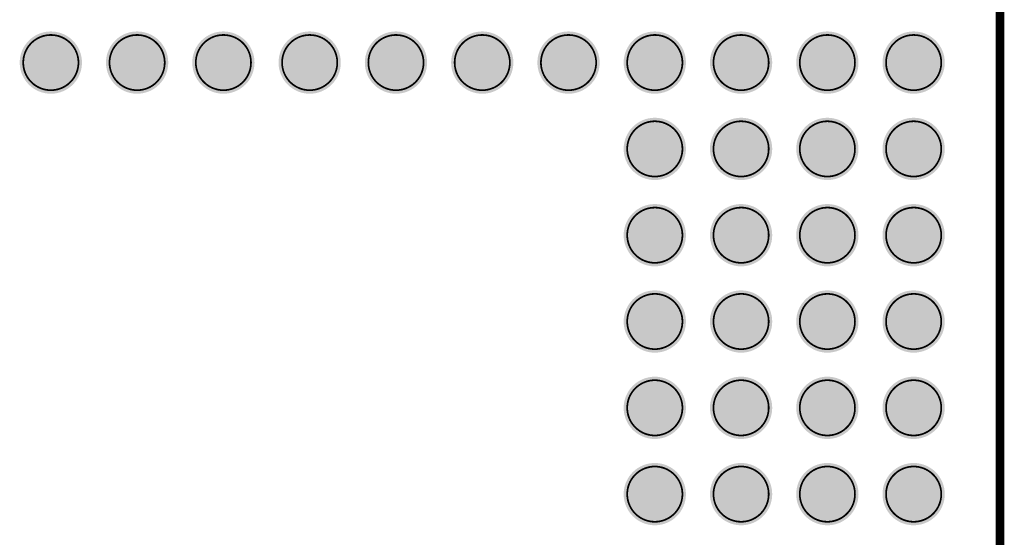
# Model space of a CAD drawing. Header units: inches. Extents: x -0.12 to 1.77, y 0 to 1.45.
# Tile 23 of 24: x 1.21 to 1.77, y 0.71 to 1.01. Entities that reach past the tile are written whole.
import ezdxf

# ---------------------------------------------------------------- set-up
doc = ezdxf.new("R2010")
doc.units = ezdxf.units.IN
doc.header["$MEASUREMENT"] = 0
for name, color, linetype in [('Keep-Out Layer', 6, 'Continuous'), ('Mechanical 7', 56, 'Continuous'), ('Top Layer', 1, 'Continuous'), ('Top Overlay', 2, 'Continuous'), ('Top Paste', 8, 'Continuous'), ('Top Solder', 216, 'Continuous')]:
    doc.layers.add(name, color=color, linetype=linetype)

# ---------------------------------------------------------------- blocks, each defined once
blk = doc.blocks.new('OSM__SIZE_M_MEDIUM__PLATFORM_SIDE_2')
at = {"layer": 'Top Layer'}
h = blk.add_hatch(color=1, dxfattribs=at)
edge = h.paths.add_edge_path()
edge.add_arc((0.34449, 0.3937), 0.01575, 0, 360)
h = blk.add_hatch(color=1, dxfattribs=at)
edge = h.paths.add_edge_path()
edge.add_arc((0.3937, 0.3937), 0.01575, 0, 360)
h = blk.add_hatch(color=1, dxfattribs=at)
edge = h.paths.add_edge_path()
edge.add_arc((0.44291, 0.3937), 0.01575, 0, 360)
h = blk.add_hatch(color=1, dxfattribs=at)
edge = h.paths.add_edge_path()
edge.add_arc((0.49213, 0.3937), 0.01575, 0, 360)
h = blk.add_hatch(color=1, dxfattribs=at)
edge = h.paths.add_edge_path()
edge.add_arc((0.54134, 0.3937), 0.01575, 0, 360)
h = blk.add_hatch(color=1, dxfattribs=at)
edge = h.paths.add_edge_path()
edge.add_arc((0.59055, 0.3937), 0.01575, 0, 360)
h = blk.add_hatch(color=1, dxfattribs=at)
edge = h.paths.add_edge_path()
edge.add_arc((0.63976, 0.3937), 0.01575, 0, 360)
h = blk.add_hatch(color=1, dxfattribs=at)
edge = h.paths.add_edge_path()
edge.add_arc((0.68898, 0.3937), 0.01575, 0, 360)
h = blk.add_hatch(color=1, dxfattribs=at)
edge = h.paths.add_edge_path()
edge.add_arc((0.73819, 0.3937), 0.01575, 0, 360)
h = blk.add_hatch(color=1, dxfattribs=at)
edge = h.paths.add_edge_path()
edge.add_arc((0.7874, 0.3937), 0.01575, 0, 360)
h = blk.add_hatch(color=1, dxfattribs=at)
edge = h.paths.add_edge_path()
edge.add_arc((0.83661, 0.3937), 0.01575, 0, 360)
h = blk.add_hatch(color=1, dxfattribs=at)
edge = h.paths.add_edge_path()
edge.add_arc((0.68898, 0.34449), 0.01575, 0, 360)
h = blk.add_hatch(color=1, dxfattribs=at)
edge = h.paths.add_edge_path()
edge.add_arc((0.73819, 0.34449), 0.01575, 0, 360)
h = blk.add_hatch(color=1, dxfattribs=at)
edge = h.paths.add_edge_path()
edge.add_arc((0.7874, 0.34449), 0.01575, 0, 360)
h = blk.add_hatch(color=1, dxfattribs=at)
edge = h.paths.add_edge_path()
edge.add_arc((0.83661, 0.34449), 0.01575, 0, 360)
h = blk.add_hatch(color=1, dxfattribs=at)
edge = h.paths.add_edge_path()
edge.add_arc((0.68898, 0.29528), 0.01575, 0, 360)
h = blk.add_hatch(color=1, dxfattribs=at)
edge = h.paths.add_edge_path()
edge.add_arc((0.73819, 0.29528), 0.01575, 0, 360)
h = blk.add_hatch(color=1, dxfattribs=at)
edge = h.paths.add_edge_path()
edge.add_arc((0.7874, 0.29528), 0.01575, 0, 360)
h = blk.add_hatch(color=1, dxfattribs=at)
edge = h.paths.add_edge_path()
edge.add_arc((0.83661, 0.29528), 0.01575, 0, 360)
h = blk.add_hatch(color=1, dxfattribs=at)
edge = h.paths.add_edge_path()
edge.add_arc((0.68898, 0.24606), 0.01575, 0, 360)
h = blk.add_hatch(color=1, dxfattribs=at)
edge = h.paths.add_edge_path()
edge.add_arc((0.73819, 0.24606), 0.01575, 0, 360)
h = blk.add_hatch(color=1, dxfattribs=at)
edge = h.paths.add_edge_path()
edge.add_arc((0.7874, 0.24606), 0.01575, 0, 360)
h = blk.add_hatch(color=1, dxfattribs=at)
edge = h.paths.add_edge_path()
edge.add_arc((0.83661, 0.24606), 0.01575, 0, 360)
h = blk.add_hatch(color=1, dxfattribs=at)
edge = h.paths.add_edge_path()
edge.add_arc((0.68898, 0.19685), 0.01575, 0, 360)
h = blk.add_hatch(color=1, dxfattribs=at)
edge = h.paths.add_edge_path()
edge.add_arc((0.73819, 0.19685), 0.01575, 0, 360)
h = blk.add_hatch(color=1, dxfattribs=at)
edge = h.paths.add_edge_path()
edge.add_arc((0.7874, 0.19685), 0.01575, 0, 360)
h = blk.add_hatch(color=1, dxfattribs=at)
edge = h.paths.add_edge_path()
edge.add_arc((0.83661, 0.19685), 0.01575, 0, 360)
h = blk.add_hatch(color=1, dxfattribs=at)
edge = h.paths.add_edge_path()
edge.add_arc((0.68898, 0.14764), 0.01575, 0, 360)
h = blk.add_hatch(color=1, dxfattribs=at)
edge = h.paths.add_edge_path()
edge.add_arc((0.73819, 0.14764), 0.01575, 0, 360)
h = blk.add_hatch(color=1, dxfattribs=at)
edge = h.paths.add_edge_path()
edge.add_arc((0.7874, 0.14764), 0.01575, 0, 360)
h = blk.add_hatch(color=1, dxfattribs=at)
edge = h.paths.add_edge_path()
edge.add_arc((0.83661, 0.14764), 0.01575, 0, 360)
at = {"layer": 'Top Paste'}
h = blk.add_hatch(color=8, dxfattribs=at)
edge = h.paths.add_edge_path()
edge.add_arc((0.34449, 0.3937), 0.01575, 0, 360)
h = blk.add_hatch(color=8, dxfattribs=at)
edge = h.paths.add_edge_path()
edge.add_arc((0.3937, 0.3937), 0.01575, 0, 360)
h = blk.add_hatch(color=8, dxfattribs=at)
edge = h.paths.add_edge_path()
edge.add_arc((0.44291, 0.3937), 0.01575, 0, 360)
h = blk.add_hatch(color=8, dxfattribs=at)
edge = h.paths.add_edge_path()
edge.add_arc((0.49213, 0.3937), 0.01575, 0, 360)
h = blk.add_hatch(color=8, dxfattribs=at)
edge = h.paths.add_edge_path()
edge.add_arc((0.54134, 0.3937), 0.01575, 0, 360)
h = blk.add_hatch(color=8, dxfattribs=at)
edge = h.paths.add_edge_path()
edge.add_arc((0.59055, 0.3937), 0.01575, 0, 360)
h = blk.add_hatch(color=8, dxfattribs=at)
edge = h.paths.add_edge_path()
edge.add_arc((0.63976, 0.3937), 0.01575, 0, 360)
h = blk.add_hatch(color=8, dxfattribs=at)
edge = h.paths.add_edge_path()
edge.add_arc((0.68898, 0.3937), 0.01575, 0, 360)
h = blk.add_hatch(color=8, dxfattribs=at)
edge = h.paths.add_edge_path()
edge.add_arc((0.73819, 0.3937), 0.01575, 0, 360)
h = blk.add_hatch(color=8, dxfattribs=at)
edge = h.paths.add_edge_path()
edge.add_arc((0.7874, 0.3937), 0.01575, 0, 360)
h = blk.add_hatch(color=8, dxfattribs=at)
edge = h.paths.add_edge_path()
edge.add_arc((0.83661, 0.3937), 0.01575, 0, 360)
h = blk.add_hatch(color=8, dxfattribs=at)
edge = h.paths.add_edge_path()
edge.add_arc((0.68898, 0.34449), 0.01575, 0, 360)
h = blk.add_hatch(color=8, dxfattribs=at)
edge = h.paths.add_edge_path()
edge.add_arc((0.73819, 0.34449), 0.01575, 0, 360)
h = blk.add_hatch(color=8, dxfattribs=at)
edge = h.paths.add_edge_path()
edge.add_arc((0.7874, 0.34449), 0.01575, 0, 360)
h = blk.add_hatch(color=8, dxfattribs=at)
edge = h.paths.add_edge_path()
edge.add_arc((0.83661, 0.34449), 0.01575, 0, 360)
h = blk.add_hatch(color=8, dxfattribs=at)
edge = h.paths.add_edge_path()
edge.add_arc((0.68898, 0.29528), 0.01575, 0, 360)
h = blk.add_hatch(color=8, dxfattribs=at)
edge = h.paths.add_edge_path()
edge.add_arc((0.73819, 0.29528), 0.01575, 0, 360)
h = blk.add_hatch(color=8, dxfattribs=at)
edge = h.paths.add_edge_path()
edge.add_arc((0.7874, 0.29528), 0.01575, 0, 360)
h = blk.add_hatch(color=8, dxfattribs=at)
edge = h.paths.add_edge_path()
edge.add_arc((0.83661, 0.29528), 0.01575, 0, 360)
h = blk.add_hatch(color=8, dxfattribs=at)
edge = h.paths.add_edge_path()
edge.add_arc((0.68898, 0.24606), 0.01575, 0, 360)
h = blk.add_hatch(color=8, dxfattribs=at)
edge = h.paths.add_edge_path()
edge.add_arc((0.73819, 0.24606), 0.01575, 0, 360)
h = blk.add_hatch(color=8, dxfattribs=at)
edge = h.paths.add_edge_path()
edge.add_arc((0.7874, 0.24606), 0.01575, 0, 360)
h = blk.add_hatch(color=8, dxfattribs=at)
edge = h.paths.add_edge_path()
edge.add_arc((0.83661, 0.24606), 0.01575, 0, 360)
h = blk.add_hatch(color=8, dxfattribs=at)
edge = h.paths.add_edge_path()
edge.add_arc((0.68898, 0.19685), 0.01575, 0, 360)
h = blk.add_hatch(color=8, dxfattribs=at)
edge = h.paths.add_edge_path()
edge.add_arc((0.73819, 0.19685), 0.01575, 0, 360)
h = blk.add_hatch(color=8, dxfattribs=at)
edge = h.paths.add_edge_path()
edge.add_arc((0.7874, 0.19685), 0.01575, 0, 360)
h = blk.add_hatch(color=8, dxfattribs=at)
edge = h.paths.add_edge_path()
edge.add_arc((0.83661, 0.19685), 0.01575, 0, 360)
h = blk.add_hatch(color=8, dxfattribs=at)
edge = h.paths.add_edge_path()
edge.add_arc((0.68898, 0.14764), 0.01575, 0, 360)
h = blk.add_hatch(color=8, dxfattribs=at)
edge = h.paths.add_edge_path()
edge.add_arc((0.73819, 0.14764), 0.01575, 0, 360)
h = blk.add_hatch(color=8, dxfattribs=at)
edge = h.paths.add_edge_path()
edge.add_arc((0.7874, 0.14764), 0.01575, 0, 360)
h = blk.add_hatch(color=8, dxfattribs=at)
edge = h.paths.add_edge_path()
edge.add_arc((0.83661, 0.14764), 0.01575, 0, 360)
at = {"layer": 'Top Solder'}
h = blk.add_hatch(color=216, dxfattribs=at)
edge = h.paths.add_edge_path()
edge.add_arc((0.34449, 0.3937), 0.01776, 0, 360)
h = blk.add_hatch(color=216, dxfattribs=at)
edge = h.paths.add_edge_path()
edge.add_arc((0.3937, 0.3937), 0.01776, 0, 360)
h = blk.add_hatch(color=216, dxfattribs=at)
edge = h.paths.add_edge_path()
edge.add_arc((0.44291, 0.3937), 0.01776, 0, 360)
h = blk.add_hatch(color=216, dxfattribs=at)
edge = h.paths.add_edge_path()
edge.add_arc((0.49213, 0.3937), 0.01776, 0, 360)
h = blk.add_hatch(color=216, dxfattribs=at)
edge = h.paths.add_edge_path()
edge.add_arc((0.54134, 0.3937), 0.01776, 0, 360)
h = blk.add_hatch(color=216, dxfattribs=at)
edge = h.paths.add_edge_path()
edge.add_arc((0.59055, 0.3937), 0.01776, 0, 360)
h = blk.add_hatch(color=216, dxfattribs=at)
edge = h.paths.add_edge_path()
edge.add_arc((0.63976, 0.3937), 0.01776, 0, 360)
h = blk.add_hatch(color=216, dxfattribs=at)
edge = h.paths.add_edge_path()
edge.add_arc((0.68898, 0.3937), 0.01776, 0, 360)
h = blk.add_hatch(color=216, dxfattribs=at)
edge = h.paths.add_edge_path()
edge.add_arc((0.73819, 0.3937), 0.01776, 0, 360)
h = blk.add_hatch(color=216, dxfattribs=at)
edge = h.paths.add_edge_path()
edge.add_arc((0.7874, 0.3937), 0.01776, 0, 360)
h = blk.add_hatch(color=216, dxfattribs=at)
edge = h.paths.add_edge_path()
edge.add_arc((0.83661, 0.3937), 0.01776, 0, 360)
h = blk.add_hatch(color=216, dxfattribs=at)
edge = h.paths.add_edge_path()
edge.add_arc((0.68898, 0.34449), 0.01776, 0, 360)
h = blk.add_hatch(color=216, dxfattribs=at)
edge = h.paths.add_edge_path()
edge.add_arc((0.73819, 0.34449), 0.01776, 0, 360)
h = blk.add_hatch(color=216, dxfattribs=at)
edge = h.paths.add_edge_path()
edge.add_arc((0.7874, 0.34449), 0.01776, 0, 360)
h = blk.add_hatch(color=216, dxfattribs=at)
edge = h.paths.add_edge_path()
edge.add_arc((0.83661, 0.34449), 0.01776, 0, 360)
h = blk.add_hatch(color=216, dxfattribs=at)
edge = h.paths.add_edge_path()
edge.add_arc((0.68898, 0.29528), 0.01776, 0, 360)
h = blk.add_hatch(color=216, dxfattribs=at)
edge = h.paths.add_edge_path()
edge.add_arc((0.73819, 0.29528), 0.01776, 0, 360)
h = blk.add_hatch(color=216, dxfattribs=at)
edge = h.paths.add_edge_path()
edge.add_arc((0.7874, 0.29528), 0.01776, 0, 360)
h = blk.add_hatch(color=216, dxfattribs=at)
edge = h.paths.add_edge_path()
edge.add_arc((0.83661, 0.29528), 0.01776, 0, 360)
h = blk.add_hatch(color=216, dxfattribs=at)
edge = h.paths.add_edge_path()
edge.add_arc((0.68898, 0.24606), 0.01776, 0, 360)
h = blk.add_hatch(color=216, dxfattribs=at)
edge = h.paths.add_edge_path()
edge.add_arc((0.73819, 0.24606), 0.01776, 0, 360)
h = blk.add_hatch(color=216, dxfattribs=at)
edge = h.paths.add_edge_path()
edge.add_arc((0.7874, 0.24606), 0.01776, 0, 360)
h = blk.add_hatch(color=216, dxfattribs=at)
edge = h.paths.add_edge_path()
edge.add_arc((0.83661, 0.24606), 0.01776, 0, 360)
h = blk.add_hatch(color=216, dxfattribs=at)
edge = h.paths.add_edge_path()
edge.add_arc((0.68898, 0.19685), 0.01776, 0, 360)
h = blk.add_hatch(color=216, dxfattribs=at)
edge = h.paths.add_edge_path()
edge.add_arc((0.73819, 0.19685), 0.01776, 0, 360)
h = blk.add_hatch(color=216, dxfattribs=at)
edge = h.paths.add_edge_path()
edge.add_arc((0.7874, 0.19685), 0.01776, 0, 360)
h = blk.add_hatch(color=216, dxfattribs=at)
edge = h.paths.add_edge_path()
edge.add_arc((0.83661, 0.19685), 0.01776, 0, 360)
h = blk.add_hatch(color=216, dxfattribs=at)
edge = h.paths.add_edge_path()
edge.add_arc((0.68898, 0.14764), 0.01776, 0, 360)
h = blk.add_hatch(color=216, dxfattribs=at)
edge = h.paths.add_edge_path()
edge.add_arc((0.73819, 0.14764), 0.01776, 0, 360)
h = blk.add_hatch(color=216, dxfattribs=at)
edge = h.paths.add_edge_path()
edge.add_arc((0.7874, 0.14764), 0.01776, 0, 360)
h = blk.add_hatch(color=216, dxfattribs=at)
edge = h.paths.add_edge_path()
edge.add_arc((0.83661, 0.14764), 0.01776, 0, 360)
at = {"layer": 'Mechanical 7', "const_width": 0.000984}
blk.add_lwpolyline([(0.88582, 0.59055), (0.88582, -0.59055)], dxfattribs=at)
for points in [[(0.32874, 0.3937, -0.414214), (0.34449, 0.40945)], [(0.34449, 0.40945, -0.414214), (0.36024, 0.3937)], [(0.37796, 0.3937, -0.414214), (0.3937, 0.40945)], [(0.3937, 0.40945, -0.414214), (0.40945, 0.3937)], [(0.42717, 0.3937, -0.414214), (0.44292, 0.40945)], [(0.44291, 0.40945, -0.414214), (0.45866, 0.3937)], [(0.47638, 0.3937, -0.414214), (0.49213, 0.40945)], [(0.49212, 0.40945, -0.414214), (0.50788, 0.3937)], [(0.52559, 0.3937, -0.414214), (0.54134, 0.40945)], [(0.54134, 0.40945, -0.414214), (0.55709, 0.3937)], [(0.57481, 0.3937, -0.414214), (0.59055, 0.40945)], [(0.59055, 0.40945, -0.414214), (0.6063, 0.3937)], [(0.62402, 0.3937, -0.414214), (0.63977, 0.40945)], [(0.63976, 0.40945, -0.414214), (0.65552, 0.3937)], [(0.67323, 0.3937, -0.414214), (0.68898, 0.40945)], [(0.68898, 0.40945, -0.414214), (0.70473, 0.3937)], [(0.72244, 0.3937, -0.414214), (0.73819, 0.40945)], [(0.73819, 0.40945, -0.414214), (0.75394, 0.3937)], [(0.77166, 0.3937, -0.414214), (0.7874, 0.40945)], [(0.7874, 0.40945, -0.414214), (0.80315, 0.3937)], [(0.82087, 0.3937, -0.414214), (0.83662, 0.40945)], [(0.83661, 0.40945, -0.414214), (0.85237, 0.3937)], [(0.34449, 0.37795, -0.414214), (0.32874, 0.3937)], [(0.36024, 0.3937, -0.414214), (0.34449, 0.37795)], [(0.3937, 0.37795, -0.414214), (0.37796, 0.3937)], [(0.40945, 0.3937, -0.414214), (0.3937, 0.37795)], [(0.44292, 0.37795, -0.414214), (0.42717, 0.3937)], [(0.45866, 0.3937, -0.414214), (0.44292, 0.37795)], [(0.49213, 0.37795, -0.414214), (0.47638, 0.3937)], [(0.50788, 0.3937, -0.414214), (0.49213, 0.37795)], [(0.54134, 0.37795, -0.414214), (0.52559, 0.3937)], [(0.55709, 0.3937, -0.414214), (0.54134, 0.37795)], [(0.59055, 0.37795, -0.414214), (0.57481, 0.3937)], [(0.6063, 0.3937, -0.414214), (0.59055, 0.37795)], [(0.63977, 0.37795, -0.414214), (0.62402, 0.3937)], [(0.65552, 0.3937, -0.414214), (0.63977, 0.37795)], [(0.68898, 0.37795, -0.414214), (0.67323, 0.3937)], [(0.70473, 0.3937, -0.414214), (0.68898, 0.37795)], [(0.73819, 0.37795, -0.414214), (0.72244, 0.3937)], [(0.75394, 0.3937, -0.414214), (0.73819, 0.37795)], [(0.7874, 0.37795, -0.414214), (0.77166, 0.3937)], [(0.80315, 0.3937, -0.414214), (0.7874, 0.37795)], [(0.83662, 0.37795, -0.414214), (0.82087, 0.3937)], [(0.85237, 0.3937, -0.414214), (0.83662, 0.37795)], [(0.67323, 0.34449, -0.414214), (0.68898, 0.36024)], [(0.68898, 0.36024, -0.414214), (0.70473, 0.34449)], [(0.72244, 0.34449, -0.414214), (0.73819, 0.36024)], [(0.73819, 0.36024, -0.414214), (0.75394, 0.34449)], [(0.77166, 0.34449, -0.414214), (0.7874, 0.36024)], [(0.7874, 0.36024, -0.414214), (0.80315, 0.34449)], [(0.82087, 0.34449, -0.414214), (0.83662, 0.36024)], [(0.83661, 0.36024, -0.414214), (0.85237, 0.34449)], [(0.68898, 0.32874, -0.414214), (0.67323, 0.34449)], [(0.70473, 0.34449, -0.414214), (0.68898, 0.32874)], [(0.73819, 0.32874, -0.414214), (0.72244, 0.34449)], [(0.75394, 0.34449, -0.414214), (0.73819, 0.32874)], [(0.7874, 0.32874, -0.414214), (0.77166, 0.34449)], [(0.80315, 0.34449, -0.414214), (0.7874, 0.32874)], [(0.83662, 0.32874, -0.414214), (0.82087, 0.34449)], [(0.85237, 0.34449, -0.414214), (0.83662, 0.32874)], [(0.67323, 0.29528, -0.414214), (0.68898, 0.31102)], [(0.68898, 0.31103, -0.414214), (0.70473, 0.29528)], [(0.72244, 0.29528, -0.414214), (0.73819, 0.31102)], [(0.73819, 0.31103, -0.414214), (0.75394, 0.29528)], [(0.77166, 0.29528, -0.414214), (0.7874, 0.31102)], [(0.7874, 0.31103, -0.414214), (0.80315, 0.29528)], [(0.82087, 0.29528, -0.414214), (0.83662, 0.31102)], [(0.83661, 0.31103, -0.414214), (0.85237, 0.29528)], [(0.68898, 0.27953, -0.414214), (0.67323, 0.29528)], [(0.70473, 0.29528, -0.414214), (0.68898, 0.27953)], [(0.73819, 0.27953, -0.414214), (0.72244, 0.29528)], [(0.75394, 0.29528, -0.414214), (0.73819, 0.27953)], [(0.7874, 0.27953, -0.414214), (0.77166, 0.29528)], [(0.80315, 0.29528, -0.414214), (0.7874, 0.27953)], [(0.83662, 0.27953, -0.414214), (0.82087, 0.29528)], [(0.85237, 0.29528, -0.414214), (0.83662, 0.27953)], [(0.67323, 0.24606, -0.414214), (0.68898, 0.26181)], [(0.68898, 0.26182, -0.414214), (0.70473, 0.24606)], [(0.72245, 0.24606, -0.414214), (0.73819, 0.26181)], [(0.73819, 0.26182, -0.414214), (0.75394, 0.24606)], [(0.77166, 0.24606, -0.414214), (0.78741, 0.26181)], [(0.7874, 0.26182, -0.414214), (0.80315, 0.24606)], [(0.82087, 0.24606, -0.414214), (0.83662, 0.26181)], [(0.83662, 0.26182, -0.414214), (0.85237, 0.24606)], [(0.68898, 0.23032, -0.414214), (0.67323, 0.24606)], [(0.70473, 0.24606, -0.414214), (0.68898, 0.23032)], [(0.73819, 0.23032, -0.414214), (0.72245, 0.24606)], [(0.75394, 0.24606, -0.414214), (0.73819, 0.23032)], [(0.78741, 0.23032, -0.414214), (0.77166, 0.24606)], [(0.80315, 0.24606, -0.414214), (0.78741, 0.23032)], [(0.83662, 0.23032, -0.414214), (0.82087, 0.24606)], [(0.85237, 0.24606, -0.414214), (0.83662, 0.23032)], [(0.67323, 0.19685, -0.414214), (0.68898, 0.2126)], [(0.68898, 0.2126, -0.414214), (0.70473, 0.19685)], [(0.72244, 0.19685, -0.414214), (0.73819, 0.2126)], [(0.73819, 0.2126, -0.414214), (0.75394, 0.19685)], [(0.77166, 0.19685, -0.414214), (0.7874, 0.2126)], [(0.7874, 0.2126, -0.414214), (0.80315, 0.19685)], [(0.82087, 0.19685, -0.414214), (0.83662, 0.2126)], [(0.83661, 0.2126, -0.414214), (0.85237, 0.19685)], [(0.68898, 0.1811, -0.414214), (0.67323, 0.19685)], [(0.70473, 0.19685, -0.414214), (0.68898, 0.1811)], [(0.73819, 0.1811, -0.414214), (0.72244, 0.19685)], [(0.75394, 0.19685, -0.414214), (0.73819, 0.1811)], [(0.7874, 0.1811, -0.414214), (0.77166, 0.19685)], [(0.80315, 0.19685, -0.414214), (0.7874, 0.1811)], [(0.83662, 0.1811, -0.414214), (0.82087, 0.19685)], [(0.85237, 0.19685, -0.414214), (0.83662, 0.1811)], [(0.67323, 0.14764, -0.414214), (0.68898, 0.16339)], [(0.68898, 0.16339, -0.414214), (0.70473, 0.14764)], [(0.72244, 0.14764, -0.414214), (0.73819, 0.16339)], [(0.73819, 0.16339, -0.414214), (0.75394, 0.14764)], [(0.77166, 0.14764, -0.414214), (0.7874, 0.16339)], [(0.7874, 0.16339, -0.414214), (0.80315, 0.14764)], [(0.82087, 0.14764, -0.414214), (0.83662, 0.16339)], [(0.83661, 0.16339, -0.414214), (0.85237, 0.14764)], [(0.68898, 0.13189, -0.414214), (0.67323, 0.14764)], [(0.70473, 0.14764, -0.414214), (0.68898, 0.13189)], [(0.73819, 0.13189, -0.414214), (0.72244, 0.14764)], [(0.75394, 0.14764, -0.414214), (0.73819, 0.13189)], [(0.7874, 0.13189, -0.414214), (0.77166, 0.14764)], [(0.80315, 0.14764, -0.414214), (0.7874, 0.13189)], [(0.83662, 0.13189, -0.414214), (0.82087, 0.14764)], [(0.85237, 0.14764, -0.414214), (0.83662, 0.13189)]]:
    blk.add_lwpolyline(points, format="xyb", dxfattribs=at)
at = {"layer": 'Mechanical 7', "const_width": 0.000492}
for points in [[(0.34424, 0.40945, 1), (0.34473, 0.40945, 1)], [(0.34425, 0.40945, 1), (0.34474, 0.40945, 1)], [(0.39345, 0.40945, 1), (0.39395, 0.40945, 1)], [(0.39346, 0.40945, 1), (0.39395, 0.40945, 1)], [(0.44267, 0.40945, 1), (0.44316, 0.40945, 1)], [(0.44267, 0.40945, 1), (0.44316, 0.40945, 1)], [(0.49188, 0.40945, 1), (0.49237, 0.40945, 1)], [(0.49188, 0.40945, 1), (0.49237, 0.40945, 1)], [(0.54109, 0.40945, 1), (0.54158, 0.40945, 1)], [(0.5411, 0.40945, 1), (0.54159, 0.40945, 1)], [(0.59031, 0.40945, 1), (0.5908, 0.40945, 1)], [(0.59031, 0.40945, 1), (0.5908, 0.40945, 1)], [(0.63952, 0.40945, 1), (0.64001, 0.40945, 1)], [(0.63952, 0.40945, 1), (0.64001, 0.40945, 1)], [(0.68873, 0.40945, 1), (0.68922, 0.40945, 1)], [(0.68873, 0.40945, 1), (0.68923, 0.40945, 1)], [(0.73794, 0.40945, 1), (0.73844, 0.40945, 1)], [(0.73795, 0.40945, 1), (0.73844, 0.40945, 1)], [(0.78716, 0.40945, 1), (0.78765, 0.40945, 1)], [(0.78716, 0.40945, 1), (0.78765, 0.40945, 1)], [(0.83637, 0.40945, 1), (0.83686, 0.40945, 1)], [(0.83637, 0.40945, 1), (0.83686, 0.40945, 1)], [(0.3285, 0.3937, 1), (0.32899, 0.3937, 1)], [(0.3285, 0.3937, 1), (0.32899, 0.3937, 1)], [(0.35999, 0.3937, 1), (0.36049, 0.3937, 1)], [(0.35999, 0.3937, 1), (0.36049, 0.3937, 1)], [(0.37771, 0.3937, 1), (0.3782, 0.3937, 1)], [(0.37771, 0.3937, 1), (0.3782, 0.3937, 1)], [(0.40921, 0.3937, 1), (0.4097, 0.3937, 1)], [(0.40921, 0.3937, 1), (0.4097, 0.3937, 1)], [(0.42692, 0.3937, 1), (0.42741, 0.3937, 1)], [(0.42692, 0.3937, 1), (0.42741, 0.3937, 1)], [(0.45842, 0.3937, 1), (0.45891, 0.3937, 1)], [(0.45842, 0.3937, 1), (0.45891, 0.3937, 1)], [(0.47613, 0.3937, 1), (0.47663, 0.3937, 1)], [(0.47613, 0.3937, 1), (0.47663, 0.3937, 1)], [(0.50763, 0.3937, 1), (0.50812, 0.3937, 1)], [(0.50763, 0.3937, 1), (0.50812, 0.3937, 1)], [(0.52535, 0.3937, 1), (0.52584, 0.3937, 1)], [(0.52535, 0.3937, 1), (0.52584, 0.3937, 1)], [(0.55684, 0.3937, 1), (0.55734, 0.3937, 1)], [(0.55684, 0.3937, 1), (0.55734, 0.3937, 1)], [(0.57456, 0.3937, 1), (0.57505, 0.3937, 1)], [(0.57456, 0.3937, 1), (0.57505, 0.3937, 1)], [(0.60606, 0.3937, 1), (0.60655, 0.3937, 1)], [(0.60606, 0.3937, 1), (0.60655, 0.3937, 1)], [(0.62377, 0.3937, 1), (0.62426, 0.3937, 1)], [(0.62377, 0.3937, 1), (0.62426, 0.3937, 1)], [(0.65527, 0.3937, 1), (0.65576, 0.3937, 1)], [(0.65527, 0.3937, 1), (0.65576, 0.3937, 1)], [(0.67299, 0.3937, 1), (0.67348, 0.3937, 1)], [(0.67299, 0.3937, 1), (0.67348, 0.3937, 1)], [(0.70448, 0.3937, 1), (0.70497, 0.3937, 1)], [(0.70448, 0.3937, 1), (0.70497, 0.3937, 1)], [(0.7222, 0.3937, 1), (0.72269, 0.3937, 1)], [(0.7222, 0.3937, 1), (0.72269, 0.3937, 1)], [(0.75369, 0.3937, 1), (0.75419, 0.3937, 1)], [(0.75369, 0.3937, 1), (0.75419, 0.3937, 1)], [(0.77141, 0.3937, 1), (0.7719, 0.3937, 1)], [(0.77141, 0.3937, 1), (0.7719, 0.3937, 1)], [(0.80291, 0.3937, 1), (0.8034, 0.3937, 1)], [(0.80291, 0.3937, 1), (0.8034, 0.3937, 1)], [(0.82062, 0.3937, 1), (0.82112, 0.3937, 1)], [(0.82062, 0.3937, 1), (0.82112, 0.3937, 1)], [(0.85212, 0.3937, 1), (0.85261, 0.3937, 1)], [(0.85212, 0.3937, 1), (0.85261, 0.3937, 1)], [(0.34425, 0.37795, 1), (0.34474, 0.37795, 1)], [(0.34425, 0.37795, 1), (0.34474, 0.37795, 1)], [(0.39346, 0.37795, 1), (0.39395, 0.37795, 1)], [(0.39346, 0.37795, 1), (0.39395, 0.37795, 1)], [(0.44267, 0.37795, 1), (0.44316, 0.37795, 1)], [(0.44267, 0.37795, 1), (0.44316, 0.37795, 1)], [(0.49188, 0.37795, 1), (0.49237, 0.37795, 1)], [(0.49188, 0.37795, 1), (0.49237, 0.37795, 1)], [(0.5411, 0.37795, 1), (0.54159, 0.37795, 1)], [(0.5411, 0.37795, 1), (0.54159, 0.37795, 1)], [(0.59031, 0.37795, 1), (0.5908, 0.37795, 1)], [(0.59031, 0.37795, 1), (0.5908, 0.37795, 1)], [(0.63952, 0.37795, 1), (0.64001, 0.37795, 1)], [(0.63952, 0.37795, 1), (0.64001, 0.37795, 1)], [(0.68873, 0.37795, 1), (0.68923, 0.37795, 1)], [(0.68873, 0.37795, 1), (0.68923, 0.37795, 1)], [(0.73795, 0.37795, 1), (0.73844, 0.37795, 1)], [(0.73795, 0.37795, 1), (0.73844, 0.37795, 1)], [(0.78716, 0.37795, 1), (0.78765, 0.37795, 1)], [(0.78716, 0.37795, 1), (0.78765, 0.37795, 1)], [(0.83637, 0.37795, 1), (0.83686, 0.37795, 1)], [(0.83637, 0.37795, 1), (0.83686, 0.37795, 1)], [(0.68873, 0.36024, 1), (0.68922, 0.36024, 1)], [(0.68873, 0.36024, 1), (0.68923, 0.36024, 1)], [(0.73794, 0.36024, 1), (0.73844, 0.36024, 1)], [(0.73795, 0.36024, 1), (0.73844, 0.36024, 1)], [(0.78716, 0.36024, 1), (0.78765, 0.36024, 1)], [(0.78716, 0.36024, 1), (0.78765, 0.36024, 1)], [(0.83637, 0.36024, 1), (0.83686, 0.36024, 1)], [(0.83637, 0.36024, 1), (0.83686, 0.36024, 1)], [(0.67299, 0.34449, 1), (0.67348, 0.34449, 1)], [(0.67299, 0.34449, 1), (0.67348, 0.34449, 1)], [(0.70448, 0.34449, 1), (0.70497, 0.34449, 1)], [(0.70448, 0.34449, 1), (0.70497, 0.34449, 1)], [(0.7222, 0.34449, 1), (0.72269, 0.34449, 1)], [(0.7222, 0.34449, 1), (0.72269, 0.34449, 1)], [(0.75369, 0.34449, 1), (0.75419, 0.34449, 1)], [(0.75369, 0.34449, 1), (0.75419, 0.34449, 1)], [(0.77141, 0.34449, 1), (0.7719, 0.34449, 1)], [(0.77141, 0.34449, 1), (0.7719, 0.34449, 1)], [(0.80291, 0.34449, 1), (0.8034, 0.34449, 1)], [(0.80291, 0.34449, 1), (0.8034, 0.34449, 1)], [(0.82062, 0.34449, 1), (0.82112, 0.34449, 1)], [(0.82062, 0.34449, 1), (0.82112, 0.34449, 1)], [(0.85212, 0.34449, 1), (0.85261, 0.34449, 1)], [(0.85212, 0.34449, 1), (0.85261, 0.34449, 1)], [(0.68873, 0.32874, 1), (0.68923, 0.32874, 1)], [(0.68873, 0.32874, 1), (0.68923, 0.32874, 1)], [(0.73795, 0.32874, 1), (0.73844, 0.32874, 1)], [(0.73795, 0.32874, 1), (0.73844, 0.32874, 1)], [(0.78716, 0.32874, 1), (0.78765, 0.32874, 1)], [(0.78716, 0.32874, 1), (0.78765, 0.32874, 1)], [(0.83637, 0.32874, 1), (0.83686, 0.32874, 1)], [(0.83637, 0.32874, 1), (0.83686, 0.32874, 1)], [(0.68873, 0.31103, 1), (0.68922, 0.31103, 1)], [(0.68873, 0.31102, 1), (0.68923, 0.31102, 1)], [(0.73794, 0.31103, 1), (0.73844, 0.31103, 1)], [(0.73795, 0.31102, 1), (0.73844, 0.31102, 1)], [(0.78716, 0.31103, 1), (0.78765, 0.31103, 1)], [(0.78716, 0.31102, 1), (0.78765, 0.31102, 1)], [(0.83637, 0.31103, 1), (0.83686, 0.31103, 1)], [(0.83637, 0.31102, 1), (0.83686, 0.31102, 1)], [(0.67299, 0.29528, 1), (0.67348, 0.29528, 1)], [(0.67299, 0.29528, 1), (0.67348, 0.29528, 1)], [(0.70448, 0.29528, 1), (0.70497, 0.29528, 1)], [(0.70448, 0.29528, 1), (0.70497, 0.29528, 1)], [(0.7222, 0.29528, 1), (0.72269, 0.29528, 1)], [(0.7222, 0.29528, 1), (0.72269, 0.29528, 1)], [(0.75369, 0.29528, 1), (0.75419, 0.29528, 1)], [(0.75369, 0.29528, 1), (0.75419, 0.29528, 1)], [(0.77141, 0.29528, 1), (0.7719, 0.29528, 1)], [(0.77141, 0.29528, 1), (0.7719, 0.29528, 1)], [(0.80291, 0.29528, 1), (0.8034, 0.29528, 1)], [(0.80291, 0.29528, 1), (0.8034, 0.29528, 1)], [(0.82062, 0.29528, 1), (0.82112, 0.29528, 1)], [(0.82062, 0.29528, 1), (0.82112, 0.29528, 1)], [(0.85212, 0.29528, 1), (0.85261, 0.29528, 1)], [(0.85212, 0.29528, 1), (0.85261, 0.29528, 1)], [(0.68873, 0.27953, 1), (0.68923, 0.27953, 1)], [(0.68873, 0.27953, 1), (0.68923, 0.27953, 1)], [(0.73795, 0.27953, 1), (0.73844, 0.27953, 1)], [(0.73795, 0.27953, 1), (0.73844, 0.27953, 1)], [(0.78716, 0.27953, 1), (0.78765, 0.27953, 1)], [(0.78716, 0.27953, 1), (0.78765, 0.27953, 1)], [(0.83637, 0.27953, 1), (0.83686, 0.27953, 1)], [(0.83637, 0.27953, 1), (0.83686, 0.27953, 1)], [(0.68873, 0.26182, 1), (0.68922, 0.26182, 1)], [(0.68873, 0.26181, 1), (0.68923, 0.26181, 1)], [(0.73794, 0.26182, 1), (0.73844, 0.26182, 1)], [(0.73795, 0.26181, 1), (0.73844, 0.26181, 1)], [(0.78716, 0.26182, 1), (0.78765, 0.26182, 1)], [(0.78716, 0.26181, 1), (0.78765, 0.26181, 1)], [(0.83637, 0.26182, 1), (0.83686, 0.26182, 1)], [(0.83637, 0.26181, 1), (0.83686, 0.26181, 1)], [(0.67299, 0.24606, 1), (0.67348, 0.24606, 1)], [(0.67299, 0.24606, 1), (0.67348, 0.24606, 1)], [(0.70448, 0.24606, 1), (0.70498, 0.24606, 1)], [(0.70448, 0.24606, 1), (0.70498, 0.24606, 1)], [(0.7222, 0.24606, 1), (0.72269, 0.24606, 1)], [(0.7222, 0.24606, 1), (0.72269, 0.24606, 1)], [(0.7537, 0.24606, 1), (0.75419, 0.24606, 1)], [(0.7537, 0.24606, 1), (0.75419, 0.24606, 1)], [(0.77141, 0.24606, 1), (0.7719, 0.24606, 1)], [(0.77141, 0.24606, 1), (0.7719, 0.24606, 1)], [(0.80291, 0.24606, 1), (0.8034, 0.24606, 1)], [(0.80291, 0.24606, 1), (0.8034, 0.24606, 1)], [(0.82062, 0.24606, 1), (0.82112, 0.24606, 1)], [(0.82062, 0.24606, 1), (0.82112, 0.24606, 1)], [(0.85212, 0.24606, 1), (0.85261, 0.24606, 1)], [(0.85212, 0.24606, 1), (0.85261, 0.24606, 1)], [(0.68873, 0.23032, 1), (0.68923, 0.23032, 1)], [(0.68873, 0.23032, 1), (0.68923, 0.23032, 1)], [(0.73795, 0.23032, 1), (0.73844, 0.23032, 1)], [(0.73795, 0.23032, 1), (0.73844, 0.23032, 1)], [(0.78716, 0.23032, 1), (0.78765, 0.23032, 1)], [(0.78716, 0.23032, 1), (0.78765, 0.23032, 1)], [(0.83637, 0.23032, 1), (0.83686, 0.23032, 1)], [(0.83637, 0.23032, 1), (0.83686, 0.23032, 1)], [(0.68873, 0.2126, 1), (0.68922, 0.2126, 1)], [(0.68873, 0.2126, 1), (0.68923, 0.2126, 1)], [(0.73794, 0.2126, 1), (0.73844, 0.2126, 1)], [(0.73795, 0.2126, 1), (0.73844, 0.2126, 1)], [(0.78716, 0.2126, 1), (0.78765, 0.2126, 1)], [(0.78716, 0.2126, 1), (0.78765, 0.2126, 1)], [(0.83637, 0.2126, 1), (0.83686, 0.2126, 1)], [(0.83637, 0.2126, 1), (0.83686, 0.2126, 1)], [(0.67299, 0.19685, 1), (0.67348, 0.19685, 1)], [(0.67299, 0.19685, 1), (0.67348, 0.19685, 1)], [(0.70448, 0.19685, 1), (0.70497, 0.19685, 1)], [(0.70448, 0.19685, 1), (0.70497, 0.19685, 1)], [(0.7222, 0.19685, 1), (0.72269, 0.19685, 1)], [(0.7222, 0.19685, 1), (0.72269, 0.19685, 1)], [(0.75369, 0.19685, 1), (0.75419, 0.19685, 1)], [(0.75369, 0.19685, 1), (0.75419, 0.19685, 1)], [(0.77141, 0.19685, 1), (0.7719, 0.19685, 1)], [(0.77141, 0.19685, 1), (0.7719, 0.19685, 1)], [(0.80291, 0.19685, 1), (0.8034, 0.19685, 1)], [(0.80291, 0.19685, 1), (0.8034, 0.19685, 1)], [(0.82062, 0.19685, 1), (0.82112, 0.19685, 1)], [(0.82062, 0.19685, 1), (0.82112, 0.19685, 1)], [(0.85212, 0.19685, 1), (0.85261, 0.19685, 1)], [(0.85212, 0.19685, 1), (0.85261, 0.19685, 1)], [(0.68873, 0.1811, 1), (0.68923, 0.1811, 1)], [(0.68873, 0.1811, 1), (0.68923, 0.1811, 1)], [(0.73795, 0.1811, 1), (0.73844, 0.1811, 1)], [(0.73795, 0.1811, 1), (0.73844, 0.1811, 1)], [(0.78716, 0.1811, 1), (0.78765, 0.1811, 1)], [(0.78716, 0.1811, 1), (0.78765, 0.1811, 1)], [(0.83637, 0.1811, 1), (0.83686, 0.1811, 1)], [(0.83637, 0.1811, 1), (0.83686, 0.1811, 1)], [(0.68873, 0.16339, 1), (0.68922, 0.16339, 1)], [(0.68873, 0.16339, 1), (0.68923, 0.16339, 1)], [(0.73794, 0.16339, 1), (0.73844, 0.16339, 1)], [(0.73795, 0.16339, 1), (0.73844, 0.16339, 1)], [(0.78716, 0.16339, 1), (0.78765, 0.16339, 1)], [(0.78716, 0.16339, 1), (0.78765, 0.16339, 1)], [(0.83637, 0.16339, 1), (0.83686, 0.16339, 1)], [(0.83637, 0.16339, 1), (0.83686, 0.16339, 1)], [(0.67299, 0.14764, 1), (0.67348, 0.14764, 1)], [(0.67299, 0.14764, 1), (0.67348, 0.14764, 1)], [(0.70448, 0.14764, 1), (0.70497, 0.14764, 1)], [(0.70448, 0.14764, 1), (0.70497, 0.14764, 1)], [(0.7222, 0.14764, 1), (0.72269, 0.14764, 1)], [(0.7222, 0.14764, 1), (0.72269, 0.14764, 1)], [(0.75369, 0.14764, 1), (0.75419, 0.14764, 1)], [(0.75369, 0.14764, 1), (0.75419, 0.14764, 1)], [(0.77141, 0.14764, 1), (0.7719, 0.14764, 1)], [(0.77141, 0.14764, 1), (0.7719, 0.14764, 1)], [(0.80291, 0.14764, 1), (0.8034, 0.14764, 1)], [(0.80291, 0.14764, 1), (0.8034, 0.14764, 1)], [(0.82062, 0.14764, 1), (0.82112, 0.14764, 1)], [(0.82062, 0.14764, 1), (0.82112, 0.14764, 1)], [(0.85212, 0.14764, 1), (0.85261, 0.14764, 1)], [(0.85212, 0.14764, 1), (0.85261, 0.14764, 1)], [(0.68873, 0.13189, 1), (0.68923, 0.13189, 1)], [(0.68873, 0.13189, 1), (0.68923, 0.13189, 1)], [(0.73795, 0.13189, 1), (0.73844, 0.13189, 1)], [(0.73795, 0.13189, 1), (0.73844, 0.13189, 1)], [(0.78716, 0.13189, 1), (0.78765, 0.13189, 1)], [(0.78716, 0.13189, 1), (0.78765, 0.13189, 1)], [(0.83637, 0.13189, 1), (0.83686, 0.13189, 1)], [(0.83637, 0.13189, 1), (0.83686, 0.13189, 1)]]:
    blk.add_lwpolyline(points, format="xyb", close=True, dxfattribs=at)
at = {"layer": 'Top Overlay', "const_width": 0.004}
blk.add_lwpolyline([(0.88583, 0.59055), (0.88583, -0.59055)], dxfattribs=at)

msp = doc.modelspace()

# ---------------------------------------------------------------- linework, layer by layer
at = {"layer": 'Keep-Out Layer', "const_width": 0.005}
msp.add_lwpolyline([(1.77165, 0), (1.77165, 1.1811)], dxfattribs=at)

# ---------------------------------------------------------------- block references
msp.add_blockref('OSM__SIZE_M_MEDIUM__PLATFORM_SIDE_2', (0.88583, 0.59055))

doc.saveas('drawing.dxf')
